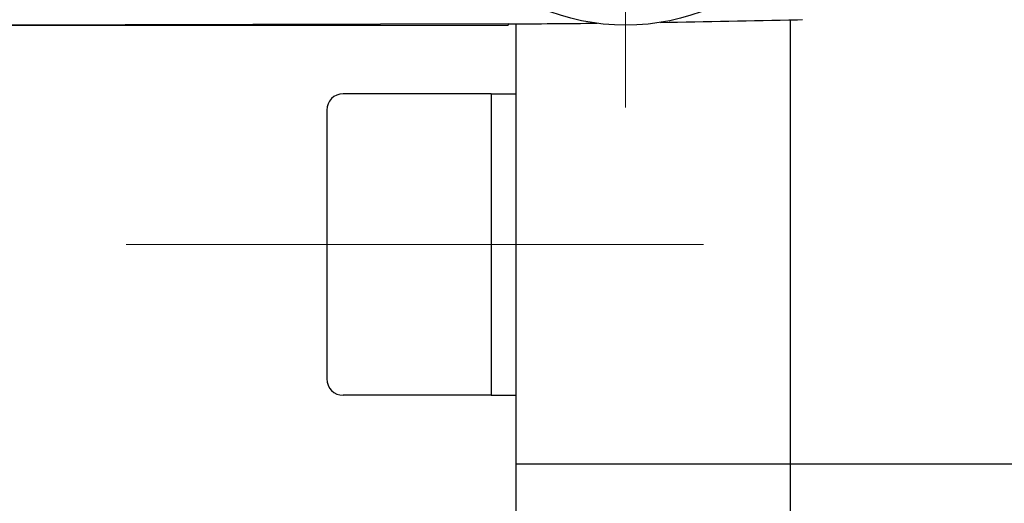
# Model space of a CAD drawing. Header units: millimetres. Extents: x 0 to 1300, y 0 to 891.
# Tile 16 of 124: x 545 to 563, y 256 to 265. Entities that reach past the tile are written whole.
import ezdxf

# ---------------------------------------------------------------- set-up
doc = ezdxf.new("R2010")
doc.units = ezdxf.units.MM
doc.header["$LTSCALE"] = 0.54643
doc.linetypes.add('CENTER', pattern=[50.8, 31.75, -6.35, 6.35, -6.35])
doc.layers.add('NoLayerName_001', color=7, linetype='Continuous')
doc.layers.add('NoLayerName_003', color=7, linetype='Continuous')
doc.styles.get("Standard").update_dxf_attribs({"font": 'txt', "bigfont": 'extfont2'})
doc.dimstyles.get("Standard").update_dxf_attribs({"dimtxt": 2.5, "dimasz": 2.5, "dimexe": 1, "dimexo": 1, "dimtad": 1, "dimdec": 3, "dimzin": 0, "dimdsep": 46, "dimtxsty": 'Standard', "dimcen": 2.5, "dimadec": 3, "dimazin": 0, "dimtfac": 0.75, "dimtdec": 3, "dimtmove": 0, "dimatfit": 3, "dimfxl": 1, "dimarcsym": 0})

# ---------------------------------------------------------------- blocks, each defined once
blk = doc.blocks.new('DIM_0002')
at = {"color": 3, "linetype": 'Continuous', "lineweight": 13}
blk.add_arc((77.348, 80.348), 77.348, 0, 270, dxfattribs=at)
blk = doc.blocks.new('_OPEN30')
at = {"color": 0, "linetype": 'ByBlock', "lineweight": -2}
for p, q in [((-1, 0.267949), (0, 0)), ((0, 0), (-1, -0.267949)), ((0, 0), (-1, 0))]:
    blk.add_line(p, q, dxfattribs=at)
blk = doc.blocks.new('*D146')
at = {"layer": 'Defpoints', "color": 0}
for p in [(504.066, 284.922), (504.166, 284.922), (583.857, 257.465), (583.857, 257.365), (501.625, 237.445)]:
    blk.add_point(p, dxfattribs=at)
at = {"layer": 'NoLayerName_001', "color": 0, "linetype": 'Continuous', "lineweight": 13}
for p, q in [((501.066, 284.922), (485.904, 284.922)), ((583.857, 254.365), (583.857, 186.969))]:
    blk.add_line(p, q, dxfattribs=at)
blk.add_arc((583.857, 284.922), 94.953, 182.7156, 267.2844, dxfattribs=at)
at = {"layer": 'NoLayerName_001', "color": 0, "lineweight": 13, "xscale": 4.5, "yscale": 4.5, "zscale": 4.5}
for p, rotation in [((488.904, 284.922), 91.35779955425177), ((583.857, 189.969), 358.6422004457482)]:
    blk.add_blockref('_OPEN30', p, dxfattribs=dict(at, rotation=rotation))
at = {"layer": 'NoLayerName_001', "color": 0, "lineweight": 13, "insert": (522.641, 223.706), "char_height": 10.5, "attachment_point": 5, "rotation": 315}
blk.add_mtext('\\W0.8000;90%%d', dxfattribs=at)

msp = doc.modelspace()

# ---------------------------------------------------------------- linework, layer by layer
at = {"layer": 'NoLayerName_001', "color": 110, "linetype": 'CENTER', "lineweight": 13}
msp.add_line((555.8569, 263.422), (555.8569, 274.422), dxfattribs=at)
at = {"layer": 'NoLayerName_001', "color": 7, "linetype": 'Continuous', "lineweight": 25}
for p, q in [((558.8569, 265.0189), (558.8569, 240.422)), ((553.8569, 264.9471), (553.8569, 240.922)), ((553.4069, 263.6703), (550.7069, 263.6703)), ((553.4069, 263.6703), (553.4069, 258.1703)), ((553.4069, 263.6703), (553.8569, 263.6703)), ((550.4069, 263.3703), (550.4069, 258.4703)), ((553.4069, 258.1703), (550.7069, 258.1703)), ((553.4069, 258.1703), (553.8569, 258.1703)), ((553.8569, 256.922), (567.8569, 256.922))]:
    msp.add_line(p, q, dxfattribs=at)
at = {"layer": 'NoLayerName_001', "color": 4, "linetype": 'CENTER', "lineweight": 13}
msp.add_line((546.7504, 260.9203), (557.2772, 260.9203), dxfattribs=at)
at = {"layer": 'NoLayerName_001', "color": 30, "linetype": 'Continuous', "lineweight": 25}
msp.add_circle((555.8569, 268.922), 4, dxfattribs=at)
at = {"layer": 'NoLayerName_001', "color": 7, "linetype": 'Continuous', "lineweight": 25}
for centre, start, end in [((550.7069, 263.3703), 90, 180), ((550.7069, 258.4703), 180, 270)]:
    msp.add_arc(centre, 0.3, start, end, dxfattribs=at)
at = {"layer": 'NoLayerName_003', "color": 30, "linetype": 'Continuous', "lineweight": 25}
for p, q in [((558.9884, 265.0219), (559.079, 265.024)), ((534.921, 264.922), (553.7164, 264.922)), ((553.7164, 264.9466), (543.8569, 264.922)), ((553.7164, 264.9466), (553.7164, 264.922))]:
    msp.add_line(p, q, dxfattribs=at)
for centre, radius, start, end in [((550.9653, 611.4658), 346.5368, 270.914005, 271.326647), ((553.1997, 459.0518), 194.1058, 270.152523, 270.630251)]:
    msp.add_arc(centre, radius, start, end, dxfattribs=at)

# ---------------------------------------------------------------- block references
at = {"layer": 'NoLayerName_001', "color": 3, "linetype": 'Continuous', "lineweight": 13}
msp.add_blockref('DIM_0002', (506.5085, 204.5736), dxfattribs=at)

# ---------------------------------------------------------------- dimensions: what is measured, and where the dimension line sits
dim = msp.add_angular_dim_2l(base=(501.6249, 237.4453), line1=((583.8569, 257.3646), (583.8569, 257.4646)), line2=((504.0658, 284.922), (504.1658, 284.922)), text='\\W0.8000;<>', dimstyle='Standard', override={"dimtxt": 10.5, "dimasz": 4.5, "dimexe": 3, "dimexo": 3, "dimgap": 3, "dimblk": 'OPEN30', "dimclrd": 0, "dimclre": 0, "dimclrt": 0, "dimazin": 2, "dimtp": 0, "dimtm": 0, "dimlwd": 13, "dimlwe": 13}, dxfattribs=at)
dim.commit()
dim.dimension.update_dxf_attribs({"geometry": '*D146', "text_midpoint": (516.7148, 217.7798), "dimtype": 162})

doc.saveas('drawing.dxf')
